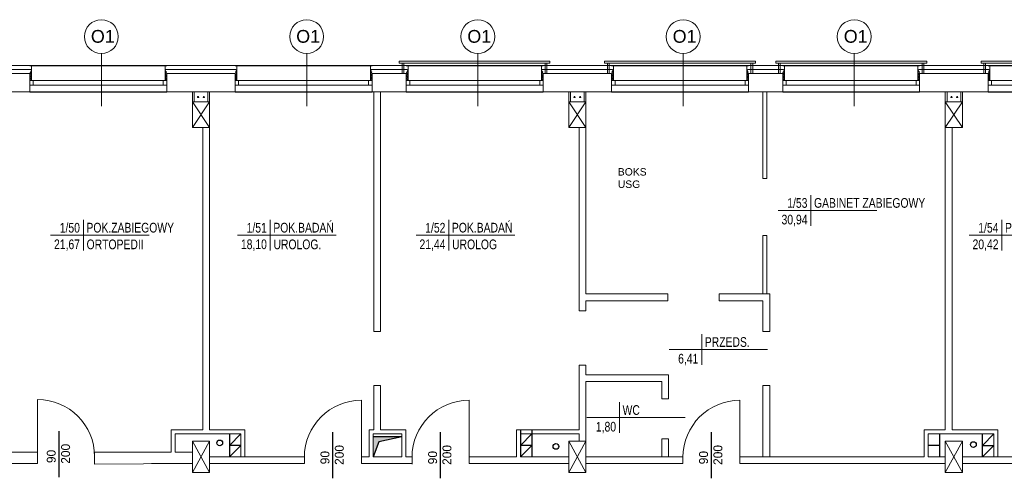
# Model space of a CAD drawing. Header units: millimetres. Extents: x 126553 to 403692, y -95821 to 38049.
# Tile 221 of 256: x 223355 to 225081, y 13638 to 14442. Entities that reach past the tile are written whole.
import ezdxf
from ezdxf.enums import TextEntityAlignment as Align

# ---------------------------------------------------------------- set-up
doc = ezdxf.new("R2010")
doc.units = ezdxf.units.MM
for name, color, linetype, lineweight in [('CIENKIE', 7, 'Continuous', 18), ('docieplenie', 6, 'Continuous', 18), ('docieplenie zew.', 6, 'Continuous', 18), ('OKNA', 7, 'Continuous', 13), ('opisy', 7, 'Continuous', 18), ('ŚCIANY CIENKIE', 7, 'Continuous', 18), ('ŚCIANY GRUBE', 7, 'Continuous', 20)]:
    doc.layers.add(name, color=color, linetype=linetype, lineweight=lineweight)
doc.layers.add('KOMINY', color=94, linetype='Continuous', plot=False)
doc.layers.add('WIDOK', color=7, linetype='Continuous')
doc.styles.add('STYLE1', font='txt', dxfattribs={"width": 0.8})
doc.linetypes.add('ZIGZAG', pattern='A,0.0001,-0.2,[131,LTYPESHP.SHX,S=0.2,R=0,X=-0.2,Y=0],-0.4,[131,LTYPESHP.SHX,S=0.2,R=180,X=0.2,Y=0],-0.2', length=0.8001)

# ---------------------------------------------------------------- blocks, each defined once
blk = doc.blocks.new('METKA')
for p, q in [((0, 26.9), (0, -26.9)), ((-57.4, 0), (115.4, 0))]:
    blk.add_line(p, q)
at = {"layer": 'opisy', "style": 'STYLE1', "width": 0.8, "flags": 4}
for tag, p in [('NUMER', (-6.1, 4.5)), ('POWIERZCHNIA', (-6, -24.6))]:
    blk.add_attdef(tag, text='', height=17, dxfattribs=at).set_placement(p, align=Align.RIGHT)
for tag, p in [('NAZWA', (5.3, 4.6)), ('POSADZKA', (5.6, -24.7))]:
    blk.add_attdef(tag, p, '', height=17, dxfattribs=at)

msp = doc.modelspace()

# ---------------------------------------------------------------- hatches: boundary and pattern name
at = {"layer": 'KOMINY'}
msp.add_hatch(color=0, dxfattribs=at).paths.add_polyline_path([(224024.72702, 13710.36067), (223974.72702, 13710.36067), (223974.72702, 13675.36067), (223984.50658, 13701.56158)])

# ---------------------------------------------------------------- linework, layer by layer
at = {"layer": 'CIENKIE', "color": 0}
for p, q in [((224020.39621, 14365.95924), (224020.39621, 14368.95924)), ((224020.39621, 14368.95924), (224284.3844, 14368.95924)), ((224020.39621, 14365.95924), (224284.3844, 14365.95924)), ((224025.39621, 14365.95924), (224025.39621, 14347.36067)), ((224028.39621, 14365.95924), (224028.39621, 14347.36067)), ((224276.3844, 14365.95924), (224276.3844, 14347.36067)), ((224279.3844, 14365.95924), (224279.3844, 14347.36067)), ((224284.3844, 14365.95924), (224284.3844, 14368.95924)), ((224380.39621, 14365.95924), (224380.39621, 14368.95924)), ((224380.39621, 14368.95924), (224645.01414, 14368.95924)), ((224380.39621, 14365.95924), (224645.01414, 14365.95924)), ((224385.39621, 14365.95924), (224385.39621, 14347.36067)), ((224388.39621, 14365.95924), (224388.39621, 14347.36067)), ((224637.01414, 14365.95924), (224637.01414, 14347.36067)), ((224640.01414, 14365.95924), (224640.01414, 14347.36067)), ((224645.01414, 14365.95924), (224645.01414, 14368.95924)), ((224680.39621, 14365.95924), (224680.39621, 14368.95924)), ((224680.39621, 14368.95924), (224945.22315, 14368.95924)), ((224680.39621, 14365.95924), (224945.22315, 14365.95924)), ((224685.39621, 14365.95924), (224685.39621, 14347.36067)), ((224688.39621, 14365.95924), (224688.39621, 14347.36067)), ((224937.22315, 14365.95924), (224937.22315, 14347.36067)), ((224940.22315, 14365.95924), (224940.22315, 14347.36067)), ((224945.22315, 14365.95924), (224945.22315, 14368.95924)), ((225040.39621, 14365.95924), (225040.39621, 14368.95924)), ((225040.39621, 14368.95924), (225304.99277, 14368.95924)), ((225040.39621, 14365.95924), (225304.99277, 14365.95924)), ((225045.39621, 14365.95924), (225045.39621, 14347.36067)), ((225048.39621, 14365.95924), (225048.39621, 14347.36067))]:
    msp.add_line(p, q, dxfattribs=at)
at = {"layer": 'docieplenie', "color": 0}
for p, q in [((225693.72702, 14361.36067), (221711.84941, 14361.36067)), ((223375.43944, 14346.58283), (223372.95357, 14343.53968)), ((223375.43944, 14351.63325), (223373.17031, 14349.36574)), ((223373.17031, 14349.36574), (223375.43944, 14346.58283)), ((223374.16774, 14354.31604), (223375.43944, 14351.63325)), ((223609.72702, 14335.36067), (223609.72702, 14347.36067)), ((223735.72702, 14361.36067), (223735.72702, 14335.36067)), ((223972.25803, 14349.94187), (223969.9889, 14347.67436)), ((223969.9889, 14347.67436), (223972.25803, 14344.89145)), ((223971.74706, 14354.31604), (223970.07562, 14351.7171)), ((223970.07562, 14351.7171), (223972.25803, 14349.94187)), ((224035.43944, 14346.58283), (224032.95357, 14343.53968)), ((224035.43944, 14351.63325), (224033.17031, 14349.36574)), ((224033.17031, 14349.36574), (224035.43944, 14346.58283)), ((224034.16774, 14354.31604), (224035.43944, 14351.63325)), ((224269.72702, 14335.36067), (224269.72702, 14347.36067)), ((224395.72702, 14361.36067), (224395.72702, 14335.36067)), ((224631.74706, 14354.31604), (224630.07562, 14351.7171)), ((224630.07562, 14351.7171), (224632.25803, 14349.94187)), ((224632.25803, 14349.94187), (224630.12625, 14346.79729)), ((224630.12625, 14346.79729), (224632.41035, 14344.31198)), ((224695.43944, 14346.58283), (224692.95357, 14343.53968)), ((224695.43944, 14351.63325), (224693.17031, 14349.36574)), ((224693.17031, 14349.36574), (224695.43944, 14346.58283)), ((224694.16774, 14354.31604), (224695.43944, 14351.63325)), ((224929.72702, 14335.36067), (224929.72702, 14347.36067)), ((225055.72702, 14361.36067), (225055.72702, 14335.36067)), ((223372.95357, 14343.53968), (223375.47995, 14341.0194)), ((223375.47995, 14341.0194), (223372.97808, 14338.2589)), ((223372.97808, 14338.2589), (223375.47995, 14336.27968)), ((223375.47995, 14336.27968), (223374.75018, 14335.70671)), ((223735.18897, 14337.62784), (223733.11648, 14335.59905)), ((223733.18992, 14340.3851), (223735.18897, 14337.62784)), ((223972.25803, 14344.89145), (223969.77215, 14341.8483)), ((223969.77215, 14341.8483), (223972.29853, 14339.32801)), ((223972.47242, 14339.28222), (223970.02324, 14336.88569)), ((223970.02324, 14336.88569), (223971.04371, 14335.611)), ((224032.95357, 14343.53968), (224035.47995, 14341.0194)), ((224035.47995, 14341.0194), (224032.97808, 14338.2589)), ((224032.97808, 14338.2589), (224035.47995, 14336.27968)), ((224035.47995, 14336.27968), (224034.75018, 14335.70671)), ((224395.18897, 14337.62784), (224393.11648, 14335.59905)), ((224393.18992, 14340.3851), (224395.18897, 14337.62784)), ((224632.47242, 14339.28222), (224630.02324, 14336.88569)), ((224630.02324, 14336.88569), (224631.04371, 14335.611)), ((224632.41035, 14344.31198), (224630.12522, 14341.52574)), ((224630.12522, 14341.52574), (224632.47242, 14339.28222)), ((224692.95357, 14343.53968), (224695.47995, 14341.0194)), ((224695.47995, 14341.0194), (224692.97808, 14338.2589)), ((224692.97808, 14338.2589), (224695.47995, 14336.27968)), ((224695.47995, 14336.27968), (224694.75018, 14335.70671))]:
    msp.add_line(p, q, dxfattribs=at)
at = {"layer": 'docieplenie', "color": 0, "linetype": 'ZIGZAG'}
for p, q in [((223311.74706, 14354.31604), (223374.16774, 14354.31604)), ((223612.20856, 14349.81549), (223609.9519, 14346.41656)), ((223609.9519, 14346.41656), (223612.37717, 14343.76707)), ((223611.16578, 14354.33232), (223609.98462, 14352.33191)), ((223609.98462, 14352.33191), (223612.20856, 14349.81549)), ((223611.16578, 14354.33232), (223733.89812, 14354.33232)), ((223735.24994, 14352.0286), (223733.18992, 14349.90576)), ((223733.18992, 14349.90576), (223735.31436, 14347.0753)), ((223735.31436, 14347.0753), (223733.18992, 14345.33839)), ((223733.89812, 14354.33232), (223735.24994, 14352.0286)), ((223971.74706, 14354.31604), (224034.16774, 14354.31604)), ((224272.20856, 14349.81549), (224269.9519, 14346.41656)), ((224269.9519, 14346.41656), (224272.37717, 14343.76707)), ((224271.16578, 14354.33232), (224269.98462, 14352.33191)), ((224269.98462, 14352.33191), (224272.20856, 14349.81549)), ((224271.16578, 14354.33232), (224393.89812, 14354.33232)), ((224395.24994, 14352.0286), (224393.18992, 14349.90576)), ((224393.18992, 14349.90576), (224395.31436, 14347.0753)), ((224395.31436, 14347.0753), (224393.18992, 14345.33839)), ((224393.89812, 14354.33232), (224395.24994, 14352.0286)), ((224631.74706, 14354.31604), (224694.16774, 14354.31604)), ((224932.20856, 14349.81549), (224929.9519, 14346.41656)), ((224929.9519, 14346.41656), (224932.37717, 14343.76707)), ((224931.16578, 14354.33232), (224929.98462, 14352.33191)), ((224929.98462, 14352.33191), (224932.20856, 14349.81549)), ((224931.16578, 14354.33232), (225053.89812, 14354.33232)), ((225055.24994, 14352.0286), (225053.18992, 14349.90576)), ((225053.18992, 14349.90576), (225055.31436, 14347.0753)), ((225055.31436, 14347.0753), (225053.18992, 14345.33839)), ((225053.89812, 14354.33232), (225055.24994, 14352.0286)), ((223612.37717, 14343.76707), (223610.08779, 14340.89118)), ((223610.08779, 14340.89118), (223612.44247, 14338.34198)), ((223612.44247, 14338.34198), (223610.21854, 14335.79286)), ((223733.18992, 14345.33839), (223735.24994, 14342.89396)), ((223735.24994, 14342.89396), (223733.18992, 14340.3851)), ((224272.37717, 14343.76707), (224270.08779, 14340.89118)), ((224270.08779, 14340.89118), (224272.44247, 14338.34198)), ((224272.44247, 14338.34198), (224270.21854, 14335.79286)), ((224393.18992, 14345.33839), (224395.24994, 14342.89396)), ((224395.24994, 14342.89396), (224393.18992, 14340.3851)), ((224932.37717, 14343.76707), (224930.08779, 14340.89118)), ((224930.08779, 14340.89118), (224932.44247, 14338.34198)), ((224932.44247, 14338.34198), (224930.21854, 14335.79286)), ((225053.18992, 14345.33839), (225055.24994, 14342.89396)), ((225055.24994, 14342.89396), (225053.18992, 14340.3851)), ((225053.18992, 14340.3851), (225055.44306, 14337.55464)), ((225055.44306, 14337.55464), (225053.25435, 14335.56048))]:
    msp.add_line(p, q, dxfattribs=at)
at = {"layer": 'docieplenie', "color": 0, "lineweight": 0}
for points in [[(223386.27165, 13675.64089), (223386.27165, 13775.64089)], [(223953.96766, 13674.55678), (223953.96766, 13774.55678)], [(224142.72702, 13674.55678), (224142.72702, 13774.55678)], [(224617.72702, 13674.55678), (224617.72702, 13774.55678)]]:
    msp.add_lwpolyline(points, dxfattribs=at)
at = {"layer": 'docieplenie', "color": 0, "lineweight": 30}
for points in [[(223423.93031, 13639.63998), (223423.93031, 13720.50793)], [(223903.80667, 13637.55198), (223903.80667, 13718.41992)], [(224092.56604, 13637.55198), (224092.56604, 13718.41992)], [(224567.56604, 13637.55198), (224567.56604, 13718.41992)]]:
    msp.add_lwpolyline(points, dxfattribs=at)
at = {"layer": 'docieplenie', "color": 0, "lineweight": 0}
for centre, start, end in [((223386.27165, 13675.64089), 0, 90), ((223953.96766, 13674.55678), 90, 180), ((224142.72702, 13674.55678), 90, 180), ((224617.72702, 13674.55678), 90, 180)]:
    msp.add_arc(centre, 100, start, end, dxfattribs=at)
at = {"layer": 'docieplenie zew.', "color": 0}
for p, q in [((223375.72702, 14361.36067), (223312.72702, 14361.36067)), ((223375.72702, 14347.36067), (223375.72702, 14361.36067)), ((223375.72702, 14335.36067), (223375.72702, 14347.36067)), ((223609.72702, 14335.36067), (223609.72702, 14361.36067)), ((223609.72702, 14347.36067), (223609.72702, 14361.36067)), ((223609.72702, 14361.36067), (223735.72702, 14361.36067)), ((223735.72702, 14361.36067), (223735.72702, 14335.36067)), ((223972.72702, 14361.36067), (223969.72702, 14361.36067)), ((223969.72702, 14361.36067), (223969.72702, 14335.36067)), ((224035.72702, 14361.36067), (223972.72702, 14361.36067)), ((224035.72702, 14347.36067), (224035.72702, 14361.36067)), ((224035.72702, 14335.36067), (224035.72702, 14347.36067)), ((224269.72702, 14335.36067), (224269.72702, 14361.36067)), ((224269.72702, 14347.36067), (224269.72702, 14361.36067)), ((224269.72702, 14361.36067), (224395.72702, 14361.36067)), ((224395.72702, 14361.36067), (224395.72702, 14335.36067)), ((224632.72702, 14361.36067), (224629.72702, 14361.36067)), ((224629.72702, 14361.36067), (224629.72702, 14335.36067)), ((224695.72702, 14361.36067), (224632.72702, 14361.36067)), ((224695.72702, 14347.36067), (224695.72702, 14361.36067)), ((224695.72702, 14335.36067), (224695.72702, 14347.36067)), ((224929.72702, 14335.36067), (224929.72702, 14361.36067)), ((224929.72702, 14347.36067), (224929.72702, 14361.36067)), ((224929.72702, 14361.36067), (225055.72702, 14361.36067)), ((225055.72702, 14361.36067), (225055.72702, 14335.36067)), ((223372.72702, 14335.36067), (223375.72702, 14335.36067)), ((223612.72702, 14335.36067), (223609.72702, 14335.36067)), ((223612.72702, 14335.36067), (223609.72702, 14335.36067)), ((223735.72702, 14335.36067), (223732.72702, 14335.36067)), ((223735.72702, 14335.36067), (223732.72702, 14335.36067)), ((223969.72702, 14335.36067), (223972.72702, 14335.36067)), ((224032.72702, 14335.36067), (224035.72702, 14335.36067)), ((224272.72702, 14335.36067), (224269.72702, 14335.36067)), ((224272.72702, 14335.36067), (224269.72702, 14335.36067)), ((224395.72702, 14335.36067), (224392.72702, 14335.36067)), ((224395.72702, 14335.36067), (224392.72702, 14335.36067)), ((224629.72702, 14335.36067), (224632.72702, 14335.36067)), ((224692.72702, 14335.36067), (224695.72702, 14335.36067)), ((224932.72702, 14335.36067), (224929.72702, 14335.36067)), ((224932.72702, 14335.36067), (224929.72702, 14335.36067)), ((225055.72702, 14335.36067), (225052.72702, 14335.36067)), ((225055.72702, 14335.36067), (225052.72702, 14335.36067))]:
    msp.add_line(p, q, dxfattribs=at)
at = {"layer": 'KOMINY', "color": 0}
for p, q in [((223722.72702, 13715.36067), (223722.72702, 13675.36067)), ((223742.72702, 13715.36067), (223722.72702, 13695.36067)), ((224024.72702, 13710.36067), (223974.72702, 13710.36067)), ((224024.72702, 13710.36067), (223984.50658, 13701.56158)), ((224232.72702, 13722.36067), (224232.72702, 13675.36067)), ((224252.72702, 13715.36067), (224232.72702, 13695.36067)), ((224252.72702, 13722.36067), (224252.72702, 13675.36067)), ((224967.72702, 13715.36067), (224967.72702, 13675.36067)), ((225042.72702, 13675.36067), (225042.72702, 13715.36067)), ((225062.72702, 13715.36067), (225042.72702, 13695.36067)), ((223742.72702, 13695.36067), (223722.72702, 13695.36067)), ((223742.72702, 13695.36067), (223722.72702, 13675.36067)), ((223984.50658, 13701.56158), (223974.72702, 13675.36067)), ((224252.72702, 13695.36067), (224232.72702, 13695.36067)), ((224252.72702, 13695.36067), (224232.72702, 13675.36067)), ((224967.72702, 13695.36067), (224947.72702, 13695.36067)), ((225042.72702, 13695.36067), (225062.72702, 13695.36067)), ((225062.72702, 13695.36067), (225042.72702, 13675.36067))]:
    msp.add_line(p, q, dxfattribs=at)
for centre in [(223705.62667, 13699.61301), (224295.09525, 13693.43061), (225026.99552, 13696.6666)]:
    msp.add_circle(centre, 5, dxfattribs=at)
at = {"layer": 'OKNA', "color": 0}
for p, q in [((223372.72702, 14335.36067), (223612.72702, 14335.36067)), ((223378.72702, 14327.36067), (223378.72702, 14335.36067)), ((223606.72702, 14327.36067), (223606.72702, 14335.36067)), ((223732.72702, 14335.36067), (223972.72702, 14335.36067)), ((223738.72702, 14327.36067), (223738.72702, 14335.36067)), ((223966.72702, 14327.36067), (223966.72702, 14335.36067)), ((224032.72702, 14335.36067), (224272.72702, 14335.36067)), ((224038.72702, 14327.36067), (224038.72702, 14335.36067)), ((224266.72702, 14327.36067), (224266.72702, 14335.36067)), ((224392.72702, 14335.36067), (224632.72702, 14335.36067)), ((224398.72702, 14327.36067), (224398.72702, 14335.36067)), ((224626.72702, 14327.36067), (224626.72702, 14335.36067)), ((224692.72702, 14335.36067), (224932.72702, 14335.36067)), ((224698.72702, 14327.36067), (224698.72702, 14335.36067)), ((224926.72702, 14327.36067), (224926.72702, 14335.36067)), ((225052.72702, 14335.36067), (225292.72702, 14335.36067)), ((225058.72702, 14327.36067), (225058.72702, 14335.36067)), ((223372.72702, 14327.36067), (223612.72702, 14327.36067)), ((223732.72702, 14327.36067), (223972.72702, 14327.36067)), ((224032.72702, 14327.36067), (224272.72702, 14327.36067)), ((224392.72702, 14327.36067), (224632.72702, 14327.36067)), ((224692.72702, 14327.36067), (224932.72702, 14327.36067)), ((225052.72702, 14327.36067), (225292.72702, 14327.36067))]:
    msp.add_line(p, q, dxfattribs=at)
at = {"layer": 'opisy', "color": 0}
for p, q in [((223498.11156, 14289.9831), (223498.11156, 14382.55554)), ((223858.11156, 14289.9831), (223858.11156, 14382.55554)), ((224158.11156, 14289.9831), (224158.11156, 14382.55554)), ((224518.11156, 14289.9831), (224518.11156, 14382.55554)), ((224818.11156, 14289.9831), (224818.11156, 14382.55554))]:
    msp.add_line(p, q, dxfattribs=at)
for centre in [(223498.11156, 14412.25579), (223858.11156, 14412.25579), (224158.11156, 14412.25579), (224518.11156, 14412.25579), (224818.11156, 14412.25579)]:
    msp.add_circle(centre, 29.70025, dxfattribs=at)
at = {"layer": 'WIDOK', "color": 0}
for p, q in [((223372.72702, 14361.36067), (223612.72702, 14361.36067)), ((223732.72702, 14361.36067), (223972.72702, 14361.36067)), ((224032.72702, 14361.36067), (224272.72702, 14361.36067)), ((224392.72702, 14361.36067), (224632.72702, 14361.36067)), ((224692.72702, 14361.36067), (224932.72702, 14361.36067)), ((225052.72702, 14361.36067), (225292.72702, 14361.36067)), ((223372.72702, 14315.36067), (223612.72702, 14315.36067)), ((223732.72702, 14315.36067), (223972.72702, 14315.36067)), ((224032.72702, 14315.36067), (224272.72702, 14315.36067)), ((224392.72702, 14315.36067), (224632.72702, 14315.36067)), ((224692.72702, 14315.36067), (224932.72702, 14315.36067)), ((225052.72702, 14315.36067), (225292.72702, 14315.36067))]:
    msp.add_line(p, q, dxfattribs=at)
at = {"layer": 'ŚCIANY CIENKIE', "color": 0, "lineweight": 9}
for p, q in [((224658.09056, 14163.27212), (224658.09056, 14315.36067)), ((224665.09056, 14163.27212), (224665.09056, 14315.36067)), ((224665.09056, 14163.27212), (224658.09056, 14163.27212)), ((224658.09056, 13960.83028), (224658.09056, 14063.27212)), ((224665.09056, 14063.27212), (224658.09056, 14063.27212)), ((224665.09056, 13960.83028), (224665.09056, 14063.27212))]:
    msp.add_line(p, q, dxfattribs=at)
at = {"layer": 'ŚCIANY CIENKIE', "color": 0}
for p, q in [((223687.72702, 14297.86067), (223657.72702, 14252.86067)), ((223657.72702, 14297.86067), (223687.72702, 14252.86067)), ((224317.72702, 14297.86067), (224347.72702, 14252.86067)), ((224347.72702, 14297.86067), (224317.72702, 14252.86067)), ((224977.72702, 14297.86067), (225007.72702, 14252.86067)), ((224977.72702, 14252.86067), (225007.72702, 14297.86067)), ((223657.72702, 13647.86067), (223687.72702, 13702.86067)), ((223657.72702, 13702.86067), (223687.72702, 13647.86067)), ((224317.72702, 13702.86067), (224347.72702, 13647.86067)), ((224317.72702, 13647.86067), (224347.72702, 13702.86067)), ((225007.72702, 13702.86067), (224977.72702, 13647.86067)), ((224977.72702, 13702.86067), (225007.72702, 13647.86067))]:
    msp.add_line(p, q, dxfattribs=at)
at = {"layer": 'ŚCIANY GRUBE', "color": 0}
for p, q in [((223312.72702, 14347.36067), (223372.72702, 14347.36067)), ((223372.72702, 14347.36067), (223372.72702, 14315.36067)), ((223732.72702, 14347.36067), (223612.72702, 14347.36067)), ((223612.72702, 14347.36067), (223612.72702, 14315.36067)), ((223732.72702, 14347.36067), (223732.72702, 14315.36067)), ((224032.72702, 14347.36067), (223972.72702, 14347.36067)), ((224032.72702, 14347.36067), (223972.72702, 14347.36067)), ((223972.72702, 14347.36067), (223972.72702, 14315.36067)), ((224032.72702, 14347.36067), (224032.72702, 14315.36067)), ((224392.72702, 14347.36067), (224272.72702, 14347.36067)), ((224272.72702, 14347.36067), (224272.72702, 14315.36067)), ((224392.72702, 14347.36067), (224392.72702, 14315.36067)), ((224632.72702, 14347.36067), (224692.72702, 14347.36067)), ((224632.72702, 14315.36067), (224632.72702, 14347.36067)), ((224692.72702, 14347.36067), (224692.72702, 14315.36067)), ((224932.72702, 14347.36067), (224932.72702, 14315.36067)), ((224992.72702, 14347.36067), (224932.72702, 14347.36067)), ((225052.72702, 14347.36067), (224992.72702, 14347.36067)), ((225052.72702, 14347.36067), (225052.72702, 14315.36067)), ((223372.72702, 14315.36067), (223312.72702, 14315.36067)), ((223612.72702, 14315.36067), (223732.72702, 14315.36067)), ((223657.72702, 14297.86067), (223657.72702, 14315.36067)), ((223660.72702, 14297.86067), (223660.72702, 14315.36067)), ((223684.72702, 14297.86067), (223684.72702, 14315.36067)), ((223687.72702, 14297.86067), (223687.72702, 14315.36067)), ((224032.72702, 14315.36067), (223972.72702, 14315.36067)), ((223975.72702, 13895.22515), (223975.72702, 14315.36067)), ((223987.72702, 13895.22515), (223987.72702, 14315.36067)), ((224272.72702, 14315.36067), (224392.72702, 14315.36067)), ((224317.72702, 14297.86067), (224317.72702, 14315.36067)), ((224320.72702, 14297.86067), (224320.72702, 14315.36067)), ((224344.72702, 14297.86067), (224344.72702, 14315.36067)), ((224347.72702, 14297.86067), (224347.72702, 14315.36067)), ((224692.72702, 14315.36067), (224632.72702, 14315.36067)), ((224692.72702, 14315.36067), (224687.72702, 14315.36067)), ((224932.72702, 14315.36067), (224937.72702, 14315.36067)), ((224932.72702, 14315.36067), (225052.72702, 14315.36067)), ((224977.72702, 14297.86067), (224977.72702, 14315.36067)), ((224980.72702, 14297.86067), (224980.72702, 14315.36067)), ((225007.72702, 14315.36067), (224992.72702, 14315.36067)), ((225004.72702, 14297.86067), (225004.72702, 14315.36067)), ((225007.72702, 14297.86067), (225007.72702, 14315.36067)), ((223657.72702, 14252.86067), (223657.72702, 14297.86067)), ((223687.72702, 14297.86067), (223657.72702, 14297.86067)), ((223687.72702, 14297.86067), (223687.72702, 14252.86067)), ((224317.72702, 14252.86067), (224317.72702, 14297.86067)), ((224347.72702, 14297.86067), (224317.72702, 14297.86067)), ((224347.72702, 14297.86067), (224347.72702, 14252.86067)), ((224977.72702, 14252.86067), (224977.72702, 14297.86067)), ((224977.72702, 14297.86067), (225007.72702, 14297.86067)), ((225007.72702, 14297.86067), (225007.72702, 14252.86067)), ((223687.72702, 14252.86067), (223657.72702, 14252.86067)), ((223675.72702, 14252.86067), (223675.72702, 13722.36067)), ((223687.72702, 14252.86067), (223687.72702, 13722.36067)), ((224347.72702, 14252.86067), (224317.72702, 14252.86067)), ((224335.72702, 13931.06823), (224335.72702, 14252.86067)), ((224347.72702, 13960.83028), (224347.72702, 14252.86067)), ((224977.72702, 14252.86067), (225007.72702, 14252.86067)), ((224977.72702, 13722.36067), (224977.72702, 14252.86067)), ((224989.72702, 14201.71727), (224989.72702, 14252.86067)), ((224989.72702, 13919.36067), (224989.72702, 14252.86067)), ((224491.15488, 13960.83028), (224347.72702, 13960.83028)), ((224347.72702, 13931.06823), (224347.72702, 13948.83028)), ((224491.15488, 13948.83028), (224347.72702, 13948.83028)), ((224491.15488, 13960.83028), (224491.15488, 13948.83028)), ((224670.09056, 13960.83028), (224581.15488, 13960.83028)), ((224581.15488, 13960.83028), (224581.15488, 13948.83028)), ((224658.09056, 13948.83028), (224581.15488, 13948.83028)), ((224658.09056, 13895.22515), (224658.09056, 13948.83028)), ((224670.09056, 13895.22515), (224670.09056, 13960.83028)), ((224347.72702, 13931.06823), (224335.72702, 13931.06823)), ((224989.72702, 13822.36067), (224989.72702, 13919.36067)), ((224989.72702, 13828.86067), (224989.72702, 13918.86067)), ((223987.72702, 13895.22515), (223975.72702, 13895.22515)), ((224670.09056, 13895.22515), (224658.09056, 13895.22515)), ((224347.72702, 13836.06823), (224335.72702, 13836.06823)), ((224335.72702, 13722.36067), (224335.72702, 13836.06823)), ((224347.72702, 13819.11703), (224347.72702, 13836.06823)), ((224492.55042, 13819.11703), (224347.72702, 13819.11703)), ((224492.55042, 13776.77369), (224492.55042, 13819.11703)), ((224989.72702, 13722.36067), (224989.72702, 13822.36067)), ((223975.72702, 13722.36067), (223975.72702, 13800.22515)), ((223987.72702, 13800.22515), (223975.72702, 13800.22515)), ((223987.72702, 13722.36067), (223987.72702, 13800.22515)), ((224347.72702, 13702.86067), (224347.72702, 13807.11703)), ((224480.55042, 13807.11703), (224347.72702, 13807.11703)), ((224480.55042, 13776.77369), (224480.55042, 13807.11703)), ((224658.09056, 13675.36067), (224658.09056, 13800.22515)), ((224670.09056, 13800.22515), (224658.09056, 13800.22515)), ((224670.09056, 13675.36067), (224670.09056, 13800.22515)), ((224492.55042, 13776.77369), (224480.55042, 13776.77369)), ((223672.72702, 13722.36067), (223620.72702, 13722.36067)), ((223620.72702, 13722.36067), (223620.72702, 13683.36067)), ((223627.72702, 13715.36067), (223742.72702, 13715.36067)), ((223627.72702, 13715.36067), (223627.72702, 13683.36067)), ((223672.72702, 13722.36067), (223675.72702, 13722.36067)), ((223687.72702, 13722.36067), (223749.72702, 13722.36067)), ((223742.72702, 13715.36067), (223742.72702, 13675.36067)), ((223742.72702, 13715.36067), (223742.72702, 13675.36067)), ((223749.72702, 13722.36067), (223749.72702, 13675.36067)), ((223967.72702, 13722.36067), (223967.72702, 13675.36067)), ((223975.72702, 13722.36067), (223967.72702, 13722.36067)), ((223974.72702, 13715.36067), (223974.72702, 13675.36067)), ((224024.72702, 13715.36067), (223974.72702, 13715.36067)), ((224031.72702, 13722.36067), (223987.72702, 13722.36067)), ((224024.72702, 13715.36067), (224024.72702, 13675.36067)), ((224026.72702, 13722.36067), (224031.72702, 13722.36067)), ((224031.72702, 13722.36067), (224031.72702, 13675.36067)), ((224332.72702, 13722.36067), (224225.72702, 13722.36067)), ((224225.72702, 13722.36067), (224225.72702, 13675.36067)), ((224335.72702, 13715.36067), (224232.72702, 13715.36067)), ((224232.72702, 13715.36067), (224232.72702, 13675.36067)), ((224332.72702, 13722.36067), (224335.72702, 13722.36067)), ((224335.72702, 13702.86067), (224335.72702, 13715.36067)), ((224480.55042, 13675.36067), (224480.55042, 13706.77369)), ((224492.55042, 13706.77369), (224480.55042, 13706.77369)), ((224492.55042, 13675.36067), (224492.55042, 13706.77369)), ((224977.72702, 13722.36067), (224940.72702, 13722.36067)), ((224940.72702, 13722.36067), (224940.72702, 13675.36067)), ((225062.72702, 13715.36067), (224947.72702, 13715.36067)), ((224947.72702, 13715.36067), (224947.72702, 13675.36067)), ((224947.72702, 13715.36067), (224947.72702, 13675.36067)), ((225069.72702, 13722.36067), (224989.72702, 13722.36067)), ((225062.72702, 13675.36067), (225062.72702, 13715.36067)), ((225062.72702, 13675.36067), (225062.72702, 13715.36067)), ((225069.72702, 13675.36067), (225069.72702, 13722.36067)), ((223687.72702, 13702.86067), (223657.72702, 13702.86067)), ((223657.72702, 13647.86067), (223657.72702, 13702.86067)), ((223687.72702, 13702.86067), (223687.72702, 13647.86067)), ((224347.72702, 13702.86067), (224317.72702, 13702.86067)), ((224317.72702, 13647.86067), (224317.72702, 13702.86067)), ((224347.72702, 13702.86067), (224347.72702, 13647.86067)), ((224977.72702, 13647.86067), (224977.72702, 13702.86067)), ((224977.72702, 13702.86067), (225007.72702, 13702.86067)), ((225007.72702, 13702.86067), (225007.72702, 13647.86067)), ((223327.72702, 13683.36067), (223386.27165, 13683.36067)), ((223386.27165, 13663.36067), (223386.27165, 13683.36067)), ((223386.27165, 13675.64089), (223386.27165, 13663.64089)), ((223386.27165, 13663.36053), (223386.27165, 13675.36053)), ((223386.27165, 13663.36048), (223386.27165, 13675.36048)), ((223386.27165, 13663.36048), (223386.27165, 13673.36048)), ((223485.97323, 13683.36067), (223620.72702, 13683.36067)), ((223486.03068, 13662.57888), (223486.03068, 13682.57888)), ((223627.72702, 13683.36067), (223657.72702, 13683.36067)), ((223762.72702, 13675.36067), (223687.72702, 13675.36067)), ((223853.96766, 13675.36067), (223749.72702, 13675.36067)), ((223853.96766, 13663.36067), (223853.96766, 13675.36067)), ((223853.96766, 13674.55678), (223853.96766, 13663.36067)), ((223853.96766, 13674.55678), (223853.96766, 13663.36067)), ((223853.96766, 13674.55678), (223853.96766, 13663.36067)), ((223967.72702, 13675.36067), (223953.96766, 13675.36067)), ((223953.96766, 13663.36067), (223953.96766, 13675.36067)), ((223953.96766, 13674.55678), (223953.96766, 13663.36067)), ((223953.96766, 13673.27248), (223953.96766, 13663.36067)), ((224024.72702, 13675.36067), (223974.72702, 13675.36067)), ((224042.90122, 13675.36067), (224031.72702, 13675.36067)), ((224042.90122, 13675.36067), (224042.72702, 13675.36067)), ((224042.72702, 13674.55678), (224042.72702, 13662.55678)), ((224042.72702, 13674.55678), (224042.72702, 13662.55678)), ((224042.72702, 13674.55678), (224042.72702, 13663.36067)), ((224042.90122, 13675.36067), (224042.90122, 13663.36067)), ((224225.72702, 13675.36067), (224142.72702, 13675.36067)), ((224225.72702, 13675.36067), (224142.72702, 13675.36067)), ((224142.72702, 13674.55678), (224142.72702, 13663.36067)), ((224142.72702, 13673.27248), (224142.72702, 13663.36067)), ((224317.72702, 13675.36067), (224232.72702, 13675.36067)), ((224407.72702, 13675.36067), (224347.72702, 13675.36067)), ((224517.72702, 13675.36067), (224407.72702, 13675.36067)), ((224517.72702, 13675.36067), (224517.72702, 13663.36067)), ((224517.72702, 13674.55678), (224517.72702, 13663.36067)), ((224517.72702, 13674.55678), (224517.72702, 13663.36067)), ((224517.72702, 13674.55678), (224517.72702, 13663.36067)), ((224617.72702, 13675.36525), (224617.72702, 13663.36067)), ((224656.72702, 13675.36175), (224617.72702, 13675.36525)), ((224617.72702, 13675.36525), (224940.72702, 13675.36067)), ((224617.72702, 13674.55678), (224617.72702, 13663.36067)), ((224617.72702, 13673.27248), (224617.72702, 13663.36067)), ((224768.72702, 13675.36067), (224668.72702, 13675.36067)), ((224920.72702, 13675.36067), (224868.72702, 13675.36067)), ((224931.69246, 13675.36067), (224927.72702, 13675.36067)), ((224977.72702, 13675.36067), (224947.72702, 13675.36067)), ((225107.78994, 13675.36067), (225007.72702, 13675.36067)), ((223089.72702, 13663.36067), (223386.27165, 13663.36067)), ((223486.03068, 13662.57888), (223657.72702, 13663.36067)), ((223657.72702, 13663.36067), (223585.72702, 13663.36067)), ((223853.96766, 13663.36067), (223687.72702, 13663.36067)), ((224026.72702, 13663.36067), (223953.96766, 13663.36067)), ((224042.72702, 13663.36067), (224026.72702, 13663.36067)), ((224042.90122, 13663.36067), (224042.72702, 13663.36067)), ((224317.72702, 13663.36067), (224142.72702, 13663.36067)), ((224517.72702, 13663.36067), (224347.72702, 13663.36067)), ((224977.72702, 13663.36067), (224617.72702, 13663.36067)), ((224977.72702, 13663.36067), (224868.72702, 13663.36067)), ((225107.78994, 13663.36067), (225007.72702, 13663.36067)), ((223687.72702, 13647.86067), (223657.72702, 13647.86067)), ((224347.72702, 13647.86067), (224317.72702, 13647.86067)), ((225007.72702, 13647.86067), (224977.72702, 13647.86067))]:
    msp.add_line(p, q, dxfattribs=at)
for centre in [(223667.64136, 14306.30662), (223677.64136, 14306.30662), (224327.64136, 14306.30662), (224337.64136, 14306.30662), (224988.60117, 14306.30662), (224998.60117, 14306.30662)]:
    msp.add_circle(centre, 1.06853, dxfattribs=at)

# ---------------------------------------------------------------- block references
at = {"layer": 'opisy', "color": 0}
ref = msp.add_blockref('METKA', (224742.17857, 14107.52217), dxfattribs=at)
ref.add_attrib('NAZWA', 'GABINET ZABIEGOWY', (224747.51982, 14112.08116), dxfattribs={"height": 17, "style": 'STYLE1', "width": 0.8, "flags": 4})
ref.add_attrib('NUMER', '1/53', dxfattribs={"height": 17, "style": 'STYLE1', "width": 0.8, "flags": 4}).set_placement((224736.03612, 14111.9896), align=Align.RIGHT)
ref.add_attrib('POWIERZCHNIA', '30,94', dxfattribs={"height": 17, "style": 'STYLE1', "width": 0.8, "flags": 4}).set_placement((224736.13756, 14082.8844), align=Align.RIGHT)
for p, values in [((223466.59624, 14064.07889), {'NAZWA': 'POK.ZABIEGOWY', 'POSADZKA': 'ORTOPEDII', 'NUMER': '1/50', 'POWIERZCHNIA': '21,67'}), ((223794.26544, 14064.07889), {'NAZWA': 'POK.BADAŃ', 'POSADZKA': 'UROLOG.', 'NUMER': '1/51', 'POWIERZCHNIA': '18,10'}), ((224107.37787, 14064.07889), {'NAZWA': 'POK.BADAŃ', 'POSADZKA': 'UROLOG', 'NUMER': '1/52', 'POWIERZCHNIA': '21,44'})]:
    msp.add_blockref('METKA', p, dxfattribs=at).add_auto_attribs(values)
ref = msp.add_blockref('METKA', (225077.05244, 14064.07889), dxfattribs=at)
ref.add_attrib('NAZWA', 'POR.LOGOPEDYCZNA', (225082.39369, 14068.63788), dxfattribs={"height": 17, "style": 'STYLE1', "width": 0.8, "flags": 4})
ref.add_attrib('NUMER', '1/54', dxfattribs={"height": 17, "style": 'STYLE1', "width": 0.8, "flags": 4}).set_placement((225070.90998, 14068.54632), align=Align.RIGHT)
ref.add_attrib('POWIERZCHNIA', '20,42', dxfattribs={"height": 17, "style": 'STYLE1', "width": 0.8, "flags": 4}).set_placement((225071.01143, 14039.44112), align=Align.RIGHT)
ref = msp.add_blockref('METKA', (224550.74581, 13863.5262), dxfattribs=at)
ref.add_attrib('NAZWA', 'PRZEDS.', (224556.08706, 13868.0852), dxfattribs={"height": 17, "style": 'STYLE1', "width": 0.8, "flags": 4})
ref.add_attrib('POWIERZCHNIA', '6,41', dxfattribs={"height": 17, "style": 'STYLE1', "width": 0.8, "flags": 4}).set_placement((224544.7048, 13838.88844), align=Align.RIGHT)
ref = msp.add_blockref('METKA', (224406.52768, 13744.24884), dxfattribs=at)
ref.add_attrib('NAZWA', 'WC', (224411.86893, 13748.80783), dxfattribs={"height": 17, "style": 'STYLE1', "width": 0.8, "flags": 4})
ref.add_attrib('POWIERZCHNIA', '1,80', dxfattribs={"height": 17, "style": 'STYLE1', "width": 0.8, "flags": 4}).set_placement((224400.48667, 13719.61107), align=Align.RIGHT)

# ---------------------------------------------------------------- texts
at = {"layer": 'opisy', "color": 0, "width": 15.9, "attachment_point": 1}
for s, insert, char_height in [('{\\fArial|b0|i0|c238|p34;O1}', (223479.74887, 14423.90426), 22.4), ('{\\fArial|b0|i0|c238|p34;O1}', (223839.74887, 14423.90426), 22.4), ('{\\fArial|b0|i0|c238|p34;O1}', (224139.74887, 14423.90426), 22.4), ('{\\fArial|b0|i0|c238|p34;O1}', (224499.74887, 14423.90426), 22.4), ('{\\fArial|b0|i0|c238|p34;O1}', (224799.74887, 14423.90426), 22.4), ('{\\fArial|b0|i0|c238|p34;BOKS USG}', (224403.57307, 14181.59146), 13)]:
    msp.add_mtext(s, dxfattribs=dict(at, insert=insert, char_height=char_height))
at = {"layer": 'opisy', "color": 0, "char_height": 15.68, "width": 11.13, "attachment_point": 1, "rotation": 90}
for s, insert in [('200', (223427.49037, 13663.08012)), ('200', (223907.36673, 13660.99211)), ('200', (224096.12609, 13660.99211)), ('200', (224571.12609, 13660.99211)), ('90', (223402.34738, 13664.268)), ('90', (223882.22374, 13662.17999)), ('90', (224070.98311, 13662.17999)), ('90', (224545.98311, 13662.17999))]:
    msp.add_mtext(s, dxfattribs=dict(at, insert=insert))

doc.saveas('drawing.dxf')
